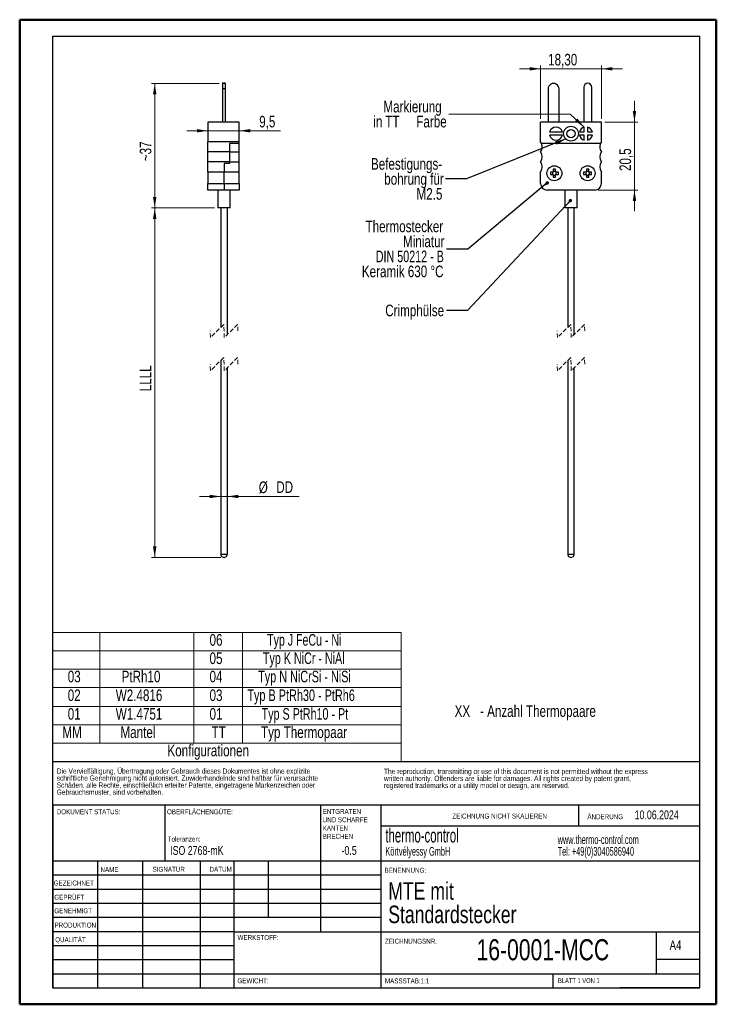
# Model space of a CAD drawing. Header units: millimetres. Extents: x 0 to 210, y 0 to 297.
import ezdxf

# ---------------------------------------------------------------- set-up
doc = ezdxf.new("R2010")
doc.units = ezdxf.units.MM
doc.linetypes.add('HIDDEN', pattern=[1.905, 1.27, -0.635])
doc.styles.add('SLDTEXTSTYLE0', font='TXT', dxfattribs={"width": 0.75})
doc.styles.add('SLDTEXTSTYLE1', font='TXT', dxfattribs={"width": 0.692308})
doc.styles.add('SLDTEXTSTYLE2', font='TXT', dxfattribs={"width": 0.605})
doc.styles.add('SLDTEXTSTYLE3', font='TXT', dxfattribs={"width": 0.683333})
doc.styles.add('SLDTEXTSTYLE4', font='TXT', dxfattribs={"width": 0.691176})
doc.styles.add('SLDTEXTSTYLE5', font='TXT', dxfattribs={"width": 0.697368})
doc.styles.add('SLDTEXTSTYLE6', font='TXT', dxfattribs={"width": 0.7})
doc.dimstyles.new('SLDDIMSTYLE0', dxfattribs={"dimtxt": 3.5, "dimasz": 3.302, "dimexe": 0, "dimexo": 0.0625, "dimgap": 0.875, "dimtad": 1, "dimrnd": 1e-09, "dimzin": 12, "dimdsep": 46, "dimtxsty": 'SLDTEXTSTYLE0', "dimsah": 1, "dimcen": 0.09, "dimadec": 0, "dimazin": 3, "dimtfac": 1, "dimtmove": 0, "dimatfit": 0, "dimfxl": 1, "dimfrac": 2, "dimtolj": 1, "dimtzin": 12, "dimarcsym": 0})
doc.dimstyles.new('SLDDIMSTYLE1', dxfattribs={"dimtxt": 3.5, "dimasz": 3.302, "dimexe": 0, "dimexo": 0.0625, "dimgap": 0.875, "dimtad": 1, "dimdec": 1, "dimrnd": 1e-09, "dimzin": 12, "dimdsep": 46, "dimtxsty": 'SLDTEXTSTYLE0', "dimsah": 1, "dimcen": 0.09, "dimadec": 0, "dimazin": 3, "dimtfac": 1, "dimtdec": 1, "dimtmove": 0, "dimatfit": 0, "dimfxl": 1, "dimfrac": 2, "dimtolj": 1, "dimtzin": 12, "dimarcsym": 0})
doc.dimstyles.new('SLDDIMSTYLE2', dxfattribs={"dimtxt": 0.18, "dimasz": 3.302, "dimexe": 0, "dimexo": 0.0625, "dimgap": 0, "dimtad": 0, "dimtih": 1, "dimtoh": 1, "dimdec": 0, "dimrnd": 1e-09, "dimzin": 0, "dimdsep": 46, "dimtxsty": 'Standard', "dimsah": 1, "dimcen": 0.09, "dimadec": 0, "dimazin": 0, "dimtfac": 3.302, "dimtdec": 0, "dimtofl": 0, "dimtmove": 0, "dimatfit": 3, "dimfxl": 1, "dimfrac": 2, "dimtolj": 1, "dimtzin": 0, "dimarcsym": 0})
doc.dimstyles.new('SLDDIMSTYLE3', dxfattribs={"dimtxt": 0.18, "dimasz": 1.016, "dimexe": 0, "dimexo": 0.0625, "dimgap": 0, "dimtad": 0, "dimtih": 1, "dimtoh": 1, "dimdec": 0, "dimrnd": 1e-09, "dimzin": 0, "dimdsep": 46, "dimtxsty": 'Standard', "dimblk1": 'DOT', "dimblk2": 'DOT', "dimsah": 1, "dimcen": 0.09, "dimadec": 0, "dimazin": 0, "dimtfac": 1.016, "dimtdec": 0, "dimtofl": 0, "dimtmove": 0, "dimatfit": 3, "dimldrblk": 'DOT', "dimfxl": 1, "dimfrac": 2, "dimtolj": 1, "dimtzin": 0, "dimarcsym": 0})
doc.dimstyles.new('SLDDIMSTYLE4', dxfattribs={"dimtxt": 3.5, "dimasz": 3.302, "dimexe": 0, "dimexo": 0.0625, "dimgap": 0.875, "dimtad": 1, "dimrnd": 1e-09, "dimzin": 12, "dimdsep": 46, "dimtxsty": 'SLDTEXTSTYLE0', "dimsah": 1, "dimcen": 0.09, "dimadec": 0, "dimazin": 3, "dimtfac": 1, "dimtofl": 0, "dimtmove": 0, "dimatfit": 3, "dimfxl": 1, "dimfrac": 2, "dimtolj": 1, "dimtzin": 12, "dimarcsym": 0})

# ---------------------------------------------------------------- blocks, each defined once
blk = doc.blocks.new('SW_TABLEANNOTATION_0')
at = {"color": 0, "linetype": 'Continuous', "lineweight": 18}
for p, q in [((0, 33.37), (0, 27.85)), ((0, 33.37), (14.14, 33.37)), ((14.14, 33.37), (14.14, 27.85)), ((14.14, 33.37), (42.49, 33.37)), ((42.49, 33.37), (42.49, 27.85)), ((42.49, 33.37), (57.15, 33.37)), ((57.15, 33.37), (57.15, 27.85)), ((57.15, 33.37), (104.99, 33.37)), ((104.99, 33.37), (104.99, 27.85)), ((0, 27.85), (0, 22.32)), ((0, 27.85), (14.14, 27.85)), ((14.14, 27.85), (14.14, 22.32)), ((14.14, 27.85), (42.49, 27.85)), ((42.49, 27.85), (42.49, 22.32)), ((42.49, 27.85), (57.15, 27.85)), ((57.15, 27.85), (57.15, 22.32)), ((57.15, 27.85), (104.99, 27.85)), ((104.99, 27.85), (104.99, 22.32)), ((0, 22.32), (0, 16.8)), ((0, 22.32), (14.14, 22.32)), ((14.14, 22.32), (14.14, 16.8)), ((14.14, 22.32), (42.49, 22.32)), ((42.49, 22.32), (42.49, 16.8)), ((42.49, 22.32), (57.15, 22.32)), ((57.15, 22.32), (57.15, 16.8)), ((57.15, 22.32), (104.99, 22.32)), ((104.99, 22.32), (104.99, 16.8)), ((0, 16.8), (0, 11.05)), ((0, 16.8), (14.14, 16.8)), ((14.14, 16.8), (14.14, 11.05)), ((14.14, 16.8), (42.49, 16.8)), ((42.49, 16.8), (42.49, 11.05)), ((42.49, 16.8), (57.15, 16.8)), ((57.15, 16.8), (57.15, 11.05)), ((57.15, 16.8), (104.99, 16.8)), ((104.99, 16.8), (104.99, 11.05)), ((0, 11.05), (0, 5.53)), ((0, 11.05), (14.14, 11.05)), ((14.14, 11.05), (14.14, 5.53)), ((14.14, 11.05), (42.49, 11.05)), ((42.49, 11.05), (42.49, 5.53)), ((42.49, 11.05), (57.15, 11.05)), ((57.15, 11.05), (57.15, 5.53)), ((57.15, 11.05), (104.99, 11.05)), ((104.99, 11.05), (104.99, 5.53)), ((0, 5.53), (0, 0)), ((0, 5.53), (14.14, 5.53)), ((14.14, 5.53), (14.14, 0)), ((14.14, 5.53), (42.49, 5.53)), ((42.49, 5.53), (42.49, 0)), ((42.49, 5.53), (57.15, 5.53)), ((57.15, 5.53), (57.15, 0)), ((57.15, 5.53), (104.99, 5.53)), ((104.99, 5.53), (104.99, 0)), ((0, 0), (0, -5.53)), ((0, 0), (14.14, 0)), ((14.14, 0), (42.49, 0)), ((42.49, 0), (57.15, 0)), ((57.15, 0), (104.99, 0)), ((104.99, 0), (104.99, -5.53)), ((0, -5.53), (14.14, -5.53)), ((14.14, -5.53), (42.49, -5.53)), ((42.49, -5.53), (57.15, -5.53)), ((57.15, -5.53), (104.99, -5.53))]:
    blk.add_line(p, q, dxfattribs=at)
at = {"color": 0, "linetype": 'Continuous', "lineweight": 0, "char_height": 3.5, "attachment_point": 1}
for s, insert, style in [('06', (47.23, 32.86), 'SLDTEXTSTYLE0'), ('Typ J FeCu - Ni', (64.59, 32.86), 'SLDTEXTSTYLE3'), ('05', (47.23, 27.33), 'SLDTEXTSTYLE0'), ('Typ K NiCr - NiAl', (63.32, 27.33), 'SLDTEXTSTYLE4'), ('03', (4.48, 21.81), 'SLDTEXTSTYLE0'), ('PtRh10', (20.72, 21.81), 'SLDTEXTSTYLE0'), ('04', (47.23, 21.81), 'SLDTEXTSTYLE0'), ('Typ N NiCrSi - NiSi', (61.9, 21.81), 'SLDTEXTSTYLE5'), ('02', (4.48, 16.17), 'SLDTEXTSTYLE0'), ('W2.4816', (18.96, 16.17), 'SLDTEXTSTYLE0'), ('03', (47.23, 16.17), 'SLDTEXTSTYLE0'), ('Typ B PtRh30 - PtRh6', (58.63, 16.17), 'SLDTEXTSTYLE6'), ('01', (4.48, 10.54), 'SLDTEXTSTYLE0'), ('W1.4751', (18.96, 10.54), 'SLDTEXTSTYLE0'), ('01', (47.23, 10.54), 'SLDTEXTSTYLE0'), ('Typ S PtRh10 - Pt', (62.94, 10.54), 'SLDTEXTSTYLE4'), ('MM', (2.87, 5.01), 'SLDTEXTSTYLE0'), ('Mantel', (20.38, 5.01), 'SLDTEXTSTYLE0'), ('TT', (47.86, 5.01), 'SLDTEXTSTYLE0'), ('Typ Thermopaar', (62.75, 5.01), 'SLDTEXTSTYLE0'), ('Konfigurationen', (34.54, -0.51), 'SLDTEXTSTYLE0')]:
    blk.add_mtext(s, dxfattribs=dict(at, insert=insert, style=style))
blk = doc.blocks.new('_D')
at = {"color": 7, "linetype": 'Continuous', "lineweight": 0}
for p, q in [((157.13, 282.4), (150.78, 282.4)), ((157.13, 267.34), (157.13, 283.4)), ((175.43, 282.4), (157.13, 282.4)), ((175.43, 267.34), (175.43, 283.4)), ((175.43, 282.4), (181.78, 282.4))]:
    blk.add_line(p, q, dxfattribs=at)
at = {"color": 7, "linetype": 'Continuous', "lineweight": 18}
for points in [[(157.13, 282.4), (153.82, 282.91), (153.82, 281.89)], [(175.43, 282.4), (178.73, 281.89), (178.73, 282.91)]]:
    blk.add_solid(points, dxfattribs=at)
at = {"color": 7, "linetype": 'Continuous', "lineweight": 18, "insert": (159.38, 286.91), "char_height": 3.5, "attachment_point": 1, "style": 'SLDTEXTSTYLE0'}
blk.add_mtext('18,30', dxfattribs=at)
blk = doc.blocks.new('_D_1')
at = {"color": 7, "linetype": 'Continuous', "lineweight": 0}
for p, q in [((185.41, 266.34), (185.41, 272.69)), ((176.43, 266.34), (186.41, 266.34)), ((185.41, 266.34), (185.41, 245.84)), ((174.43, 245.84), (186.41, 245.84)), ((185.41, 245.84), (185.41, 239.49))]:
    blk.add_line(p, q, dxfattribs=at)
at = {"color": 7, "linetype": 'Continuous', "lineweight": 18}
for points in [[(185.41, 266.34), (185.91, 269.64), (184.9, 269.64)], [(185.41, 245.84), (184.9, 242.54), (185.91, 242.54)]]:
    blk.add_solid(points, dxfattribs=at)
at = {"color": 7, "linetype": 'Continuous', "lineweight": 18, "insert": (180.89, 251.57), "char_height": 3.5, "attachment_point": 1, "rotation": 90, "style": 'SLDTEXTSTYLE0'}
blk.add_mtext('20,5', dxfattribs=at)
blk = doc.blocks.new('_Dot')
at = {"color": 0, "linetype": 'ByBlock', "lineweight": -2}
blk.add_line((-0.5, 0), (-1, 0), dxfattribs=at)
at = {"color": 0, "linetype": 'ByBlock', "const_width": 0.5}
blk.add_lwpolyline([(-0.25, 0, 1), (0.25, 0, 1)], format="xyb", close=True, dxfattribs=at)
blk = doc.blocks.new('_D_2')
at = {"color": 7, "linetype": 'Continuous', "lineweight": 0}
for p, q in [((60.68, 153.4), (54.33, 153.4)), ((60.68, 153.4), (62.68, 153.4)), ((62.68, 153.4), (84.37, 153.4))]:
    blk.add_line(p, q, dxfattribs=at)
at = {"color": 7, "linetype": 'Continuous', "lineweight": 18}
for points in [[(60.68, 153.4), (57.38, 153.91), (57.38, 152.89)], [(62.68, 153.4), (65.98, 152.89), (65.98, 153.91)]]:
    blk.add_solid(points, dxfattribs=at)
at = {"color": 7, "linetype": 'Continuous', "lineweight": 18, "char_height": 3.5, "attachment_point": 1, "style": 'SLDTEXTSTYLE0'}
for s, insert in [('%%c', (72.15, 157.91)), ('DD', (77.43, 157.97))]:
    blk.add_mtext(s, dxfattribs=dict(at, insert=insert))
blk = doc.blocks.new('_D_3')
at = {"color": 7, "linetype": 'Continuous', "lineweight": 0}
for p, q in [((58.83, 240.44), (39.78, 240.44)), ((40.78, 240.44), (40.78, 135.01)), ((60.68, 135.01), (39.78, 135.01))]:
    blk.add_line(p, q, dxfattribs=at)
at = {"color": 7, "linetype": 'Continuous', "lineweight": 18}
for points in [[(40.78, 240.44), (40.27, 237.14), (41.29, 237.14)], [(40.78, 135.01), (41.29, 138.31), (40.27, 138.31)]]:
    blk.add_solid(points, dxfattribs=at)
at = {"color": 7, "linetype": 'Continuous', "lineweight": 18, "insert": (36.27, 185.14), "char_height": 3.5, "attachment_point": 1, "rotation": 90, "style": 'SLDTEXTSTYLE0'}
blk.add_mtext('LLLL', dxfattribs=at)
blk = doc.blocks.new('_D_4')
at = {"color": 7, "linetype": 'Continuous', "lineweight": 0}
for p, q in [((60.18, 277.99), (39.78, 277.99)), ((40.78, 240.44), (40.78, 277.99)), ((58.83, 240.44), (39.78, 240.44))]:
    blk.add_line(p, q, dxfattribs=at)
at = {"color": 7, "linetype": 'Continuous', "lineweight": 18}
for points in [[(40.78, 277.99), (40.27, 274.69), (41.29, 274.69)], [(40.78, 240.44), (41.29, 243.74), (40.27, 243.74)]]:
    blk.add_solid(points, dxfattribs=at)
at = {"color": 7, "linetype": 'Continuous', "lineweight": 18, "insert": (36.27, 254.52), "char_height": 3.5, "attachment_point": 1, "rotation": 90, "style": 'SLDTEXTSTYLE0'}
blk.add_mtext('~37', dxfattribs=at)
blk = doc.blocks.new('_D_5')
at = {"color": 7, "linetype": 'Continuous', "lineweight": 0}
for p, q in [((56.78, 265.34), (56.78, 262.71)), ((66.28, 265.34), (66.28, 262.71)), ((56.78, 263.71), (50.43, 263.71)), ((66.28, 263.71), (56.78, 263.71)), ((66.28, 263.71), (78.75, 263.71))]:
    blk.add_line(p, q, dxfattribs=at)
at = {"color": 7, "linetype": 'Continuous', "lineweight": 18}
for points in [[(56.78, 263.71), (53.48, 264.22), (53.48, 263.2)], [(66.28, 263.71), (69.58, 263.2), (69.58, 264.22)]]:
    blk.add_solid(points, dxfattribs=at)
at = {"color": 7, "linetype": 'Continuous', "lineweight": 18, "insert": (72.28, 268.22), "char_height": 3.5, "attachment_point": 1, "style": 'SLDTEXTSTYLE0'}
blk.add_mtext('9,5', dxfattribs=at)

msp = doc.modelspace()

# ---------------------------------------------------------------- linework, layer by layer
at = {"color": 7, "linetype": 'Continuous', "lineweight": 50}
for p, q in [((0.079, 0.215), (0.079, 297.215)), ((0.079, 297.215), (210.079, 297.215)), ((210.079, 0.215), (210.079, 297.215)), ((210.079, 292.215), (210.079, 297.215)), ((0.079, 0.215), (210.079, 0.215))]:
    msp.add_line(p, q, dxfattribs=at)
at = {"color": 7, "linetype": 'Continuous', "lineweight": 25}
for p, q in [((10.079, 292.215), (205.079, 292.215)), ((10.079, 5.215), (10.079, 292.215)), ((205.079, 5.215), (205.079, 292.215)), ((61.978, 278.041), (61.178, 278.041)), ((61.178, 278.041), (61.178, 277.991)), ((61.978, 277.991), (61.178, 277.991)), ((61.178, 277.991), (61.178, 276.341)), ((61.978, 276.341), (61.178, 276.341)), ((61.178, 276.341), (61.178, 266.341)), ((61.978, 278.041), (61.978, 277.991)), ((61.978, 277.991), (61.978, 276.341)), ((61.978, 276.341), (61.978, 266.341)), ((159.375, 276.341), (159.375, 266.341)), ((162.675, 266.341), (162.675, 276.341)), ((170.125, 276.841), (170.125, 266.341)), ((172.525, 266.341), (172.525, 276.841)), ((66.278, 266.341), (56.778, 266.341)), ((56.778, 266.341), (56.778, 260.341)), ((66.278, 260.341), (66.278, 266.341)), ((157.125, 260.341), (157.125, 266.341)), ((175.425, 266.341), (157.125, 266.341)), ((170.275, 263.341), (170.275, 264.777)), ((171.275, 264.777), (171.275, 263.341)), ((175.425, 260.341), (175.425, 266.341)), ((159.839, 263.341), (163.712, 263.341)), ((163.712, 262.341), (159.839, 262.341)), ((168.839, 263.341), (170.275, 263.341)), ((170.275, 262.341), (168.839, 262.341)), ((170.275, 260.904), (170.275, 262.341)), ((171.275, 263.341), (172.712, 263.341)), ((172.712, 262.341), (171.275, 262.341)), ((171.275, 262.341), (171.275, 260.904)), ((66.278, 260.341), (56.778, 260.341)), ((56.778, 257.341), (56.778, 260.341)), ((66.278, 259.841), (63.278, 259.841)), ((63.278, 259.841), (63.278, 257.341)), ((66.278, 259.841), (66.278, 260.341)), ((66.278, 257.341), (66.278, 259.841)), ((175.134, 259.841), (157.417, 259.841)), ((56.778, 254.341), (56.778, 257.341)), ((63.278, 257.341), (56.778, 257.341)), ((63.278, 257.341), (63.278, 254.341)), ((63.278, 257.341), (66.278, 257.341)), ((66.278, 254.341), (66.278, 257.341)), ((56.778, 251.341), (56.778, 254.341)), ((63.278, 254.341), (56.778, 254.341)), ((63.278, 253.841), (61.678, 253.841)), ((61.678, 253.841), (61.678, 251.341)), ((63.278, 254.341), (63.278, 253.841)), ((63.278, 254.341), (66.278, 254.341)), ((66.278, 251.341), (66.278, 254.341)), ((56.778, 251.341), (61.678, 251.341)), ((56.778, 251.341), (56.778, 247.841)), ((61.678, 247.841), (61.678, 251.341)), ((61.678, 251.341), (66.278, 251.341)), ((66.278, 247.841), (66.278, 251.341)), ((157.125, 247.841), (157.125, 251.341)), ((160.732, 251.261), (160.076, 251.261)), ((160.076, 250.521), (160.732, 250.521)), ((160.723, 251.261), (160.723, 250.956)), ((160.723, 250.825), (160.723, 250.521)), ((160.86, 251.261), (160.732, 251.261)), ((160.732, 250.521), (160.86, 250.521)), ((160.905, 252.09), (160.905, 251.434)), ((161.21, 251.443), (160.905, 251.443)), ((160.905, 251.434), (160.905, 251.306)), ((160.905, 250.476), (160.905, 250.348)), ((160.905, 250.348), (160.905, 249.692)), ((160.905, 250.339), (161.21, 250.339)), ((161.645, 251.443), (161.341, 251.443)), ((161.341, 250.339), (161.645, 250.339)), ((161.645, 251.434), (161.645, 252.09)), ((161.645, 251.306), (161.645, 251.434)), ((161.645, 250.348), (161.645, 250.476)), ((161.645, 249.692), (161.645, 250.348)), ((161.818, 251.261), (161.69, 251.261)), ((161.69, 250.521), (161.818, 250.521)), ((162.475, 251.261), (161.818, 251.261)), ((161.818, 250.521), (162.475, 250.521)), ((161.828, 250.956), (161.828, 251.261)), ((161.828, 250.521), (161.828, 250.825)), ((170.732, 251.261), (170.076, 251.261)), ((170.076, 250.521), (170.732, 250.521)), ((170.723, 251.261), (170.723, 250.956)), ((170.723, 250.825), (170.723, 250.521)), ((170.86, 251.261), (170.732, 251.261)), ((170.732, 250.521), (170.86, 250.521)), ((170.905, 252.09), (170.905, 251.434)), ((171.21, 251.443), (170.905, 251.443)), ((170.905, 251.434), (170.905, 251.306)), ((170.905, 250.476), (170.905, 250.348)), ((170.905, 250.348), (170.905, 249.692)), ((170.905, 250.339), (171.21, 250.339)), ((171.645, 251.443), (171.341, 251.443)), ((171.341, 250.339), (171.645, 250.339)), ((171.645, 251.434), (171.645, 252.09)), ((171.645, 251.306), (171.645, 251.434)), ((171.645, 250.348), (171.645, 250.476)), ((171.645, 249.692), (171.645, 250.348)), ((171.818, 251.261), (171.69, 251.261)), ((171.69, 250.521), (171.818, 250.521)), ((172.475, 251.261), (171.818, 251.261)), ((171.818, 250.521), (172.475, 250.521)), ((171.828, 250.956), (171.828, 251.261)), ((171.828, 250.521), (171.828, 250.825)), ((175.425, 247.841), (175.425, 251.341)), ((56.778, 247.841), (61.678, 247.841)), ((56.778, 245.841), (56.778, 247.841)), ((61.678, 247.841), (61.678, 245.841)), ((61.678, 247.841), (66.278, 247.841)), ((66.278, 247.841), (66.278, 245.841)), ((61.678, 245.841), (56.778, 245.841)), ((59.828, 245.841), (59.828, 240.441)), ((66.278, 245.841), (61.678, 245.841)), ((63.528, 240.441), (63.528, 245.841)), ((173.425, 245.841), (159.125, 245.841)), ((164.425, 245.841), (164.425, 240.441)), ((168.125, 240.441), (168.125, 245.841)), ((62.603, 240.441), (59.828, 240.441)), ((60.678, 240.441), (60.678, 204.401)), ((63.528, 240.441), (62.603, 240.441)), ((62.678, 202.226), (62.678, 240.441)), ((164.673, 240.441), (164.425, 240.441)), ((168.125, 240.441), (164.673, 240.441)), ((165.275, 240.441), (165.275, 204.401)), ((167.275, 202.226), (167.275, 240.441)), ((60.678, 194.401), (60.678, 136.007)), ((165.275, 194.401), (165.275, 136.007)), ((62.678, 136.007), (62.678, 192.226)), ((167.275, 136.007), (167.275, 192.226)), ((60.678, 136.007), (62.678, 136.007)), ((165.275, 136.007), (167.275, 136.007)), ((10.079, 73.5), (205.079, 73.5)), ((10.111, 60.371), (205.079, 60.371)), ((10.111, 60.371), (10.111, 5.121)), ((43.911, 43.371), (43.911, 60.371)), ((90.711, 60.371), (90.711, 22.121)), ((108.911, 60.371), (108.911, 5.121)), ((168.679, 54.09), (168.679, 60.465)), ((205.079, 53.996), (108.911, 53.996)), ((205.079, 43.371), (10.111, 43.371)), ((23.483, 43.371), (23.483, 5.121)), ((37.102, 43.371), (37.102, 5.121)), ((54.51, 43.371), (54.51, 5.121)), ((64.711, 5.121), (64.711, 43.371)), ((75.111, 26.371), (75.111, 43.371)), ((108.911, 39.121), (10.111, 39.121)), ((108.911, 34.871), (10.111, 34.871)), ((108.911, 30.621), (10.111, 30.621)), ((108.911, 26.371), (10.111, 26.371)), ((64.711, 22.121), (10.111, 22.121)), ((64.711, 22.121), (205.079, 22.121)), ((192.079, 9.465), (192.079, 22.215)), ((64.711, 17.871), (10.111, 17.871)), ((64.711, 13.621), (10.111, 13.621)), ((205.079, 13.715), (192.079, 13.715)), ((10.111, 9.371), (205.079, 9.371)), ((160.879, 5.215), (160.879, 9.465)), ((10.079, 5.215), (205.079, 5.215)), ((205.079, 5.215), (180.988, 5.215))]:
    msp.add_line(p, q, dxfattribs=at)
at = {"color": 7, "linetype": 'HIDDEN', "lineweight": 18}
for p, q in [((61.591, 205.313), (57.591, 201.313)), ((61.766, 201.313), (61.591, 205.313)), ((65.766, 205.313), (61.766, 201.313)), ((65.853, 203.313), (65.766, 205.313)), ((166.188, 205.313), (162.188, 201.313)), ((166.363, 201.313), (166.188, 205.313)), ((170.363, 205.313), (166.363, 201.313)), ((170.45, 203.313), (170.363, 205.313)), ((57.591, 201.313), (57.503, 203.313)), ((162.188, 201.313), (162.1, 203.313)), ((57.591, 191.313), (57.503, 193.313)), ((61.591, 195.313), (57.591, 191.313)), ((61.766, 191.313), (61.591, 195.313)), ((65.766, 195.313), (61.766, 191.313)), ((65.853, 193.313), (65.766, 195.313)), ((162.188, 191.313), (162.1, 193.313)), ((166.188, 195.313), (162.188, 191.313)), ((166.363, 191.313), (166.188, 195.313)), ((170.363, 195.313), (166.363, 191.313)), ((170.45, 193.313), (170.363, 195.313))]:
    msp.add_line(p, q, dxfattribs=at)
at = {"color": 7, "linetype": 'Continuous', "lineweight": 0, "flags": 128}
msp.add_lwpolyline([(129.398, 268.704), (166.054, 268.704), (170.275, 264.777)], dxfattribs=at)
at = {"color": 7, "linetype": 'Continuous', "lineweight": 25}
for centre, radius in [((166.275, 262.841), 2.25), ((166.275, 262.841), 1.25), ((161.275, 250.891), 2.25), ((171.275, 250.891), 2.25)]:
    msp.add_circle(centre, radius, dxfattribs=at)
for centre, radius, start, end in [((161.025, 276.341), 1.65, 359.99994, 180.00006), ((171.325, 276.841), 1.2, 0.0001, 179.9999), ((161.775, 262.841), 2, 14.47746, 165.52254), ((170.775, 262.841), 2, 104.4775, 165.52259), ((170.775, 262.841), 2, 14.47741, 75.5225), ((161.775, 262.841), 2, 194.47746, 345.52254), ((170.775, 262.841), 2, 194.47741, 255.5225), ((170.775, 262.841), 2, 284.4775, 345.52259), ((155.126, 258.841), 2.5, 23.57727, 36.87071), ((155.125, 258.841), 2.5, 323.13, 23.57826), ((177.425, 258.841), 2.5, 156.42174, 216.87), ((177.425, 258.841), 2.5, 143.12929, 156.42273), ((155.125, 255.841), 2.5, 323.13008, 36.86992), ((177.425, 255.841), 2.5, 143.13008, 216.86992), ((155.125, 252.841), 2.5, 323.13008, 36.86992), ((177.425, 252.841), 2.5, 143.13008, 216.86992), ((168.905, 250.891), 8.837, 177.60039, 182.39961), ((161.197, 250.891), 0.479, 172.13274, 187.86726), ((161.275, 250.891), 0.556, 173.23365, 186.76635), ((161.275, 250.891), 0.556, 138.28186, 173.2333), ((161.275, 250.891), 0.556, 186.7655, 221.71829), ((161.275, 250.891), 0.657, 124.26695, 145.73305), ((161.276, 250.891), 0.657, 214.27184, 235.72816), ((161.274, 250.892), 0.555, 131.7117, 138.29245), ((161.275, 250.891), 0.556, 221.72149, 228.28384), ((161.275, 243.264), 8.834, 87.59956, 92.40044), ((161.275, 250.891), 0.556, 96.767, 131.71688), ((161.275, 250.891), 0.556, 228.27984, 263.23395), ((161.275, 258.518), 8.834, 267.59956, 272.40044), ((161.275, 250.969), 0.479, 82.13718, 97.86282), ((161.275, 250.891), 0.556, 83.23043, 96.76957), ((161.275, 250.813), 0.479, 262.13718, 277.86282), ((161.275, 250.892), 0.557, 263.24342, 276.75658), ((161.275, 250.891), 0.556, 48.28324, 83.23295), ((161.275, 250.891), 0.556, 276.7661, 311.72004), ((161.276, 250.891), 0.657, 34.26695, 55.73305), ((161.276, 250.892), 0.555, 41.70755, 48.2883), ((161.275, 250.891), 0.657, 304.27184, 325.72816), ((161.275, 250.891), 0.556, 311.71616, 318.27851), ((161.275, 250.891), 0.556, 6.7667, 41.71814), ((161.275, 250.891), 0.556, 318.28171, 353.2345), ((161.353, 250.891), 0.479, 352.13365, 7.86635), ((161.275, 250.891), 0.556, 353.23365, 6.76635), ((153.645, 250.891), 8.838, 357.60057, 2.39943), ((178.906, 250.891), 8.838, 177.60057, 182.39943), ((171.197, 250.891), 0.479, 172.13365, 187.86635), ((171.275, 250.891), 0.556, 173.23365, 186.76635), ((171.275, 250.891), 0.556, 138.28186, 173.2333), ((171.275, 250.891), 0.556, 186.7655, 221.71829), ((171.275, 250.891), 0.657, 124.26695, 145.73305), ((171.276, 250.891), 0.657, 214.27184, 235.72816), ((171.274, 250.892), 0.555, 131.7117, 138.29245), ((171.275, 250.891), 0.556, 221.72149, 228.28384), ((171.275, 243.264), 8.834, 87.59956, 92.40044), ((171.275, 250.891), 0.556, 96.76705, 131.71676), ((171.275, 250.891), 0.556, 228.27996, 263.2339), ((171.275, 258.518), 8.834, 267.59956, 272.40044), ((171.275, 250.969), 0.479, 82.13718, 97.86282), ((171.275, 250.891), 0.556, 83.23043, 96.76957), ((171.275, 250.813), 0.479, 262.13718, 277.86282), ((171.275, 250.892), 0.557, 263.24342, 276.75658), ((171.275, 250.891), 0.556, 48.28312, 83.233), ((171.275, 250.891), 0.556, 276.76605, 311.72016), ((171.276, 250.891), 0.657, 34.26695, 55.73305), ((171.276, 250.892), 0.555, 41.70755, 48.2883), ((171.275, 250.891), 0.657, 304.27184, 325.72816), ((171.275, 250.891), 0.556, 311.71616, 318.27851), ((171.275, 250.891), 0.556, 6.7667, 41.71814), ((171.275, 250.891), 0.556, 318.28171, 353.2345), ((171.353, 250.891), 0.479, 352.13274, 7.86726), ((171.275, 250.891), 0.556, 353.23365, 6.76635), ((163.645, 250.891), 8.837, 357.60039, 2.39961), ((159.125, 247.841), 2, 179.99994, 269.99995), ((173.425, 247.841), 2, 270.00005, 0.00006), ((61.678, 136.007), 1, 179.99988, 0.00012), ((166.275, 136.007), 1, 179.99989, 0.00011)]:
    msp.add_arc(centre, radius, start, end, dxfattribs=at)
at = {"color": 7, "linetype": 'Continuous', "lineweight": 0}
msp.add_solid([(170.275, 264.777), (168.204, 267.398), (167.512, 266.654)], dxfattribs=at)

# ---------------------------------------------------------------- block references
msp.add_blockref('SW_TABLEANNOTATION_0', (10.079, 79.026), dxfattribs=at)

# ---------------------------------------------------------------- texts
for s, insert, char_height, attachment_point, style in [('Markierung', (127.284, 272.75), 3.5, 3, 'SLDTEXTSTYLE0'), ('in', (109.424, 268.224), 3.5, 3, 'SLDTEXTSTYLE0'), ('TT', (114.603, 268.224), 3.5, 3, 'SLDTEXTSTYLE0'), ('Farbe', (128.803, 268.224), 3.5, 3, 'SLDTEXTSTYLE0'), ('Befestigungs-', (127.437, 255.46), 3.5, 3, 'SLDTEXTSTYLE0'), ('bohrung für', (127.923, 250.934), 3.5, 3, 'SLDTEXTSTYLE0'), ('M2.5', (127.515, 246.408), 3.5, 3, 'SLDTEXTSTYLE0'), ('Thermostecker', (127.751, 236.615), 3.5, 3, 'SLDTEXTSTYLE0'), ('Miniatur', (128.122, 232.09), 3.5, 3, 'SLDTEXTSTYLE0'), ('DIN 50212 - B', (127.945, 227.564), 3.5, 3, 'SLDTEXTSTYLE1'), ('Keramik 630 °C', (127.845, 223.038), 3.5, 3, 'SLDTEXTSTYLE0'), ('Crimphülse', (128.032, 211.26), 3.5, 3, 'SLDTEXTSTYLE0'), ('XX', (131.189, 90.407), 3.5, 1, 'SLDTEXTSTYLE0'), ('- Anzahl Thermopaare', (138.85, 90.407), 3.5, 1, 'SLDTEXTSTYLE0'), ('Die Vervielfältigung, Übertragung oder Gebrauch dieses Dokumentes ist ohne explizite', (11.239, 71.365), 1.5875, 1, 'SLDTEXTSTYLE0'), ('The reproduction, transmitting or use of this document is not permitted without the express', (109.889, 71.268), 1.5875, 1, 'SLDTEXTSTYLE0'), ('schriftliche Genehmigung nicht autorisiert. Zuwiderhandelnde sind haftbar für verursachte', (11.239, 69.248), 1.5875, 1, 'SLDTEXTSTYLE0'), ('written authority. Offenders are liable for damages. All rights created by patent grant,', (109.889, 69.151), 1.5875, 1, 'SLDTEXTSTYLE0'), ('Schäden. alle Rechte, einschließlich erteilter Patente, eingetragene Markenzeichen oder', (11.239, 67.131), 1.5875, 1, 'SLDTEXTSTYLE0'), ('registered trademarks or a utility model or design, are reserved.', (109.889, 67.034), 1.5875, 1, 'SLDTEXTSTYLE0'), ('Gebrauchsmuster, sind vorbehalten.', (11.239, 65.015), 1.5875, 1, 'SLDTEXTSTYLE0'), ('OBERFLÄCHENGÜTE:', (44.482, 59.04), 1.5, 1, 'SLDTEXTSTYLE0'), ('DOKUMENT STATUS:', (11.239, 59.04), 1.5, 1, 'SLDTEXTSTYLE0'), ('UND SCHARFE', (91.42, 56.624), 1.5, 1, 'SLDTEXTSTYLE0'), ('ENTGRATEN', (91.42, 59.124), 1.5, 1, 'SLDTEXTSTYLE0'), ('ZEICHNUNG NICHT SKALIEREN', (130.493, 57.748), 1.5, 1, 'SLDTEXTSTYLE0'), ('ÄNDERUNG', (171.206, 57.55), 1.5, 1, 'SLDTEXTSTYLE0'), ('10.06.2024', (185.465, 58.695), 2.6458, 1, 'SLDTEXTSTYLE0'), ('KANTEN', (91.42, 54.124), 1.5, 1, 'SLDTEXTSTYLE0'), ('thermo-control', (110.331, 53.26), 4.23333, 1, 'SLDTEXTSTYLE2'), ('Toleranzen:', (44.693, 50.805), 1.5, 1, 'SLDTEXTSTYLE0'), ('BRECHEN', (91.42, 51.624), 1.5, 1, 'SLDTEXTSTYLE0'), ('www.thermo-control.com', (162.258, 51.214), 2.64583, 1, 'SLDTEXTSTYLE2'), ('ISO 2768-mK', (45.445, 47.942), 2.64583, 1, 'SLDTEXTSTYLE0'), ('-0.5', (97.098, 47.942), 2.6458, 1, 'SLDTEXTSTYLE0'), ('Körtvélyessy GmbH', (110.331, 47.686), 2.64583, 1, 'SLDTEXTSTYLE2'), ('Tel: +49(0)3040586940', (162.258, 47.686), 2.64583, 1, 'SLDTEXTSTYLE2'), ('NAME', (24.433, 41.622), 1.5, 1, 'SLDTEXTSTYLE0'), ('SIGNATUR', (40.144, 41.683), 1.5, 1, 'SLDTEXTSTYLE0'), ('DATUM', (57.326, 41.697), 1.5, 1, 'SLDTEXTSTYLE0'), ('BENENNUNG:', (110.067, 41.399), 1.5, 1, 'SLDTEXTSTYLE0'), ('GEZEICHNET', (10.323, 37.551), 1.5, 1, 'SLDTEXTSTYLE0'), ('MTE mit', (111.191, 37.043), 5.2917, 1, 'SLDTEXTSTYLE0'), ('GEPRÜFT', (10.521, 33.275), 1.5, 1, 'SLDTEXTSTYLE0'), ('Standardstecker', (111.191, 29.987), 5.29167, 1, 'SLDTEXTSTYLE0'), ('GENEHMIGT', (10.513, 29.185), 1.5, 1, 'SLDTEXTSTYLE0'), ('PRODUKTION', (10.566, 24.855), 1.5, 1, 'SLDTEXTSTYLE0'), ('QUALITÄT', (10.78, 20.471), 1.5, 1, 'SLDTEXTSTYLE0'), ('WERKSTOFF:', (65.757, 21.107), 1.5, 1, 'SLDTEXTSTYLE0'), ('ZEICHNUNGSNR.', (110.185, 19.99), 1.5, 1, 'SLDTEXTSTYLE0'), ('16-0001-MCC', (157.794, 19.847), 6.35, 2, 'SLDTEXTSTYLE0'), ('A4', (196, 19.515), 2.9104, 1, 'SLDTEXTSTYLE0'), ('GEWICHT:', (65.729, 8.07), 1.4986, 1, 'SLDTEXTSTYLE0'), ('MASSSTAB:1:1', (110.185, 8.021), 1.5, 1, 'SLDTEXTSTYLE0'), ('BLATT 1 VON 1', (162.357, 8.115), 1.5, 1, 'SLDTEXTSTYLE1')]:
    msp.add_mtext(s, dxfattribs=dict(at, insert=insert, char_height=char_height, attachment_point=attachment_point, style=style))

# ---------------------------------------------------------------- dimensions: what is measured, and where the dimension line sits
at = {"color": 7, "linetype": 'Continuous', "lineweight": 18}
for base, p1, p2, dimstyle, picture, middle in [((157.125, 282.399), (175.425, 266.341), (157.125, 266.341), 'SLDDIMSTYLE0', '_D', (165.195, 282.399)), ((56.778, 263.711), (66.278, 266.341), (56.778, 266.341), 'SLDDIMSTYLE1', '_D_5', (75.515, 263.711))]:
    dim = msp.add_linear_dim(base=base, p1=p1, p2=p2, dimstyle=dimstyle, dxfattribs=at)
    dim.commit()
    dim.dimension.update_dxf_attribs({"geometry": picture, "text_midpoint": middle, "dimtype": 160})
for base, p1, p2, dimstyle, picture, middle in [((40.778, 277.991), (59.828, 240.441), (61.178, 277.991), 'SLDDIMSTYLE4', '_D_4', (40.778, 258.518)), ((185.406, 245.841), (175.425, 266.341), (173.425, 245.841), 'SLDDIMSTYLE1', '_D_1', (185.406, 256.093))]:
    dim = msp.add_linear_dim(base=base, p1=p1, p2=p2, angle=90, dimstyle=dimstyle, dxfattribs=at)
    dim.commit()
    dim.dimension.update_dxf_attribs({"geometry": picture, "text_midpoint": middle, "dimtype": 160})
dim = msp.add_linear_dim(base=(40.778, 135.007), p1=(59.828, 240.441), p2=(61.678, 135.007), angle=90, text='LLLL', dimstyle='SLDDIMSTYLE4', dxfattribs=at)
dim.commit()
dim.dimension.update_dxf_attribs({"geometry": '_D_3', "text_midpoint": (40.778, 189.449), "dimtype": 160})
dim = msp.add_linear_dim(base=(62.678, 153.402), p1=(60.678, 136.007), p2=(62.678, 136.007), text='%%c<>', dimstyle='SLDDIMSTYLE0', dxfattribs=at)
dim.commit()
dim.dimension.update_dxf_attribs({"geometry": '_D_2', "text_midpoint": (78.263, 153.402), "dimtype": 160})

# ---------------------------------------------------------------- leaders
at = {"color": 7, "linetype": 'Continuous', "lineweight": 0}
for points, dimstyle in [([(164.702, 261.233), (134.801, 249.181), (128.451, 249.181)], 'SLDDIMSTYLE2'), ([(159.133, 247.972), (135.135, 228.043), (128.785, 228.043)], 'SLDDIMSTYLE3'), ([(166.092, 242.641), (135.079, 209.497), (128.729, 209.497)], 'SLDDIMSTYLE3')]:
    msp.add_leader(points, dimstyle=dimstyle, dxfattribs=at)

doc.saveas('drawing.dxf')
